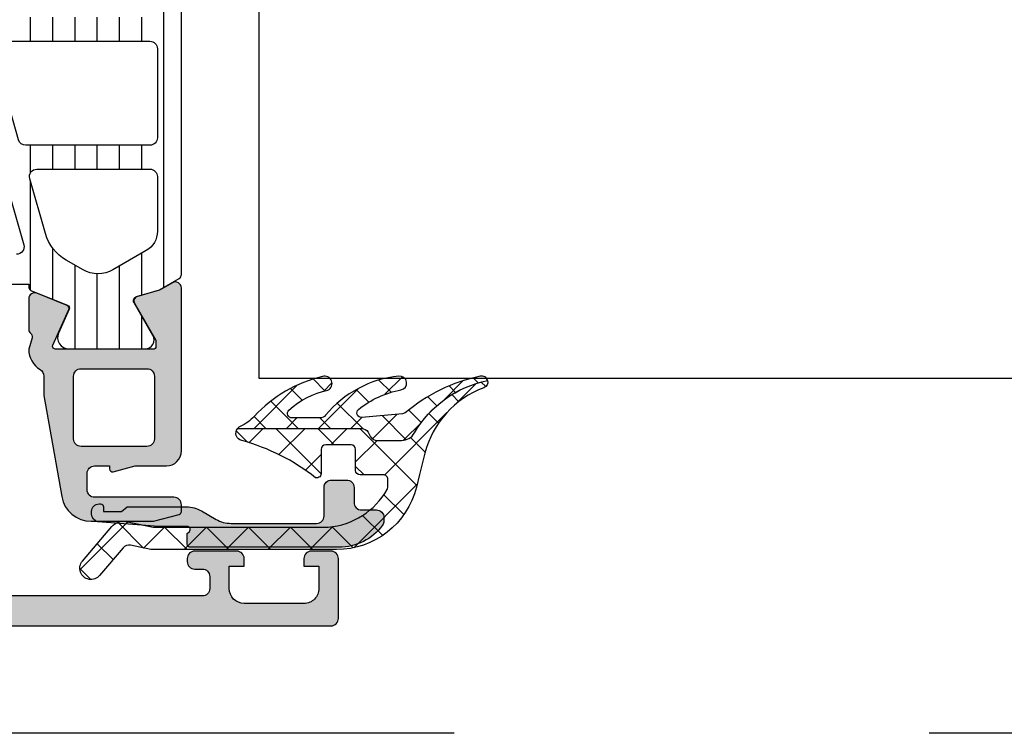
# Model space of a CAD drawing. Header units: millimetres. Extents: x 247761 to 294611, y 172579 to 236863.
# Tile 221 of 256: x 268170 to 268236, y 174620 to 174668. Entities that reach past the tile are written whole.
import ezdxf

# ---------------------------------------------------------------- set-up
doc = ezdxf.new("R2010")
doc.units = ezdxf.units.MM
doc.linetypes.add('ČÁRKOVANÁ', pattern=[19.049999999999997, 12.7, -6.35])
doc.layers.add('FASÁDA DETAILNÍ', color=4, linetype='Continuous')
doc.layers.add('NOVA', color=240, linetype='Continuous')

# ---------------------------------------------------------------- blocks, each defined once
blk = doc.blocks.new('A$C69D17D4D')
at = {"layer": 'FASÁDA DETAILNÍ'}
h = blk.add_hatch(dxfattribs=at)
h.set_pattern_fill('ANSI31', color=256, scale=0.468, angle=45, style=0)
h.set_pattern_definition([(90, (-6463.500120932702, 1263.181939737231), (-1.4859, 3.33066907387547e-16), [])])
edge = h.paths.add_edge_path(flags=16)
edge.add_line((-6465.848220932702, 1281.270417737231), (-6468.070930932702, 1279.987055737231))
edge.add_ellipse((-6469.070803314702, 1281.718780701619), major_axis=(-1.999654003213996, 0), ratio=1, start_angle=60.000045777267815, end_angle=120.00150144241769, ccw=False)
edge.add_line((-6470.070628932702, 1279.987028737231), (-6471.200146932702, 1280.639156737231))
edge.add_ellipse((-6469.700143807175, 1283.237236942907), major_axis=(-3.000005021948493, 0), ratio=1, start_angle=16.00005471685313, end_angle=59.99998644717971, ccw=False)
edge.add_line((-6472.583932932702, 1282.410320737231), (-6473.636580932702, 1286.081342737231))
edge.add_ellipse((-6473.15594990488, 1286.219161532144), major_axis=(-0.5000002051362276, 0), ratio=1, start_angle=-90.00079895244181, end_angle=16.000007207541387, ccw=False)
edge.add_line((-6473.155942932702, 1286.719161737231), (-6465.598189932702, 1286.719051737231))
edge.add_ellipse((-6465.598199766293, 1286.219051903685), major_axis=(-0.4999998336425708, 0), ratio=1, start_angle=179.9991787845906, end_angle=269.9988731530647, ccw=False)
edge.add_line((-6465.098199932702, 1286.219044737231), (-6465.098255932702, 1282.569395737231))
edge.add_ellipse((-6466.598255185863, 1282.569435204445), major_axis=(-1.49999925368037, 0), ratio=1, start_angle=120.00152725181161, end_angle=179.9984924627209, ccw=False)
edge = h.paths.add_edge_path(flags=16)
edge.add_line((-6465.598171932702, 1288.319053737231), (-6473.901501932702, 1288.319180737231))
edge.add_ellipse((-6473.901493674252, 1288.819181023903), major_axis=(-0.500000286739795, 0), ratio=1, start_angle=15.999943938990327, end_angle=89.99905365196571, ccw=False)
edge.add_line((-6474.382124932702, 1288.681362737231), (-6476.089051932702, 1294.634124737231))
edge.add_ellipse((-6475.608421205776, 1294.7719437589), major_axis=(-0.4999999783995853, 0), ratio=1, start_angle=-90.00094802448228, end_angle=16.000041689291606, ccw=False)
edge.add_line((-6475.608412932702, 1295.271943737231), (-6465.598058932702, 1295.271773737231))
edge.add_ellipse((-6465.598071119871, 1294.77177355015), major_axis=(-0.5000001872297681, 0), ratio=1, start_angle=179.9991047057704, end_angle=269.9986034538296, ccw=False)
edge.add_line((-6465.098070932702, 1294.771765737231), (-6465.098160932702, 1288.819045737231))
edge.add_ellipse((-6465.598161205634, 1288.819054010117), major_axis=(-0.5000002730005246, 0), ratio=1, start_angle=89.99877076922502, end_angle=179.9990519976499, ccw=False)
edge = h.paths.add_edge_path(flags=16)
edge.add_line((-6476.147207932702, 1302.636077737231), (-6472.970817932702, 1304.469966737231))
edge.add_ellipse((-6471.470818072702, 1301.87188698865), major_axis=(-3.000002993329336, 0), ratio=1, start_angle=239.9985082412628, end_angle=299.99996390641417, ccw=False)
edge.add_line((-6469.970748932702, 1304.469926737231), (-6465.847865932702, 1302.089431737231))
edge.add_ellipse((-6466.597901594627, 1300.790413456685), major_axis=(-1.500000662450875, 0), ratio=1, start_angle=179.9984828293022, end_angle=239.9984416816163, ccw=False)
edge.add_line((-6465.097900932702, 1300.790373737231), (-6465.097991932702, 1297.371759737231))
edge.add_ellipse((-6465.597991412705, 1297.371773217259), major_axis=(-0.499999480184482, 0), ratio=1, start_angle=89.9985653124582, end_angle=179.9984553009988, ccw=False)
edge.add_line((-6465.598003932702, 1296.871773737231), (-6475.897318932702, 1296.871954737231))
edge.add_ellipse((-6475.897300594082, 1297.871955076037), major_axis=(-1.00000033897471, 0), ratio=1, start_angle=-0.0015275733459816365, end_angle=89.99894927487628, ccw=False)
edge.add_line((-6476.897300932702, 1297.871981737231), (-6476.897207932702, 1301.337079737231))
edge.add_ellipse((-6475.397207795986, 1301.337039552), major_axis=(-1.500000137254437, 0), ratio=1, start_angle=300.0000030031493, end_angle=359.99846503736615, ccw=False)
edge = h.paths.add_edge_path()
edge.add_line((-6478.497075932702, 1304.483883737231), (-6478.497297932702, 1297.930820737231))
edge.add_arc((-6473.497300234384, 1297.930653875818), 4.999997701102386, 179.9980879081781, 196.0000237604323)
edge.add_line((-6478.303605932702, 1296.552465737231), (-6474.034994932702, 1281.666047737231))
edge.add_arc((-6474.515625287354, 1281.528229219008), 0.499999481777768, -90.00007395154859, 15.999997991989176, ccw=False)
edge.add_line((-6474.515625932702, 1281.028229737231), (-6478.398999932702, 1281.028229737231))
edge.add_arc((-6478.399019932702, 1280.028229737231), 1.0000000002, 89.99885408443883, 269.9988540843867)
edge.add_line((-6478.399039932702, 1279.028229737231), (-6473.700703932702, 1279.028041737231))
edge.add_line((-6473.700703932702, 1279.028041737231), (-6473.700703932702, 1278.871989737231))
edge.add_arc((-6473.400703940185, 1278.871989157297), 0.29999999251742, 179.9998892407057, 248.0261541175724)
edge.add_line((-6473.512958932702, 1278.593782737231), (-6471.101056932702, 1277.620595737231))
edge.add_arc((-6471.175893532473, 1277.435124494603), 0.2000002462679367, -24.14098223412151, 68.02620228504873, ccw=False)
edge.add_line((-6470.993384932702, 1277.353327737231), (-6471.709884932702, 1275.754642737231))
edge.add_arc((-6471.02547917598, 1275.447904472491), 0.7499997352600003, 155.8589415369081, 270.0000185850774)
edge.add_line((-6471.025478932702, 1274.697904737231), (-6465.917929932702, 1274.697904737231))
edge.add_arc((-6465.917930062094, 1275.297904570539), 0.5999998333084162, 270.0000123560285, 390.1429248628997)
edge.add_line((-6465.399064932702, 1275.599199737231), (-6466.660280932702, 1277.771156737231))
edge.add_arc((-6466.400848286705, 1277.921805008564), 0.300000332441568, 106.0000690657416, 210.1430306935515, ccw=False)
edge.add_line((-6466.483539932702, 1278.210183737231), (-6464.969067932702, 1278.644450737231))
edge.add_line((-6464.969067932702, 1278.644450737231), (-6463.648295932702, 1279.406998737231))
edge.add_arc((-6463.798296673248, 1279.666805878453), 0.2999999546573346, 300.000168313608, 362.4633047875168)
edge.add_line((-6463.498573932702, 1279.679699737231), (-6463.498573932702, 1303.669353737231))
edge.add_arc((-6463.797909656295, 1303.689308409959), 0.3000001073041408, 356.1861237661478, 419.9998522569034)
edge.add_line((-6463.647908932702, 1303.949115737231), (-6464.968714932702, 1304.711683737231))
edge.add_line((-6464.968714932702, 1304.711683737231), (-6466.483185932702, 1305.145950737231))
edge.add_arc((-6466.400494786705, 1305.434329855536), 0.3000005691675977, 149.857081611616, 254.0000432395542, ccw=False)
edge.add_line((-6466.659927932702, 1305.584977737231), (-6465.398711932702, 1307.756933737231))
edge.add_arc((-6465.917577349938, 1308.058229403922), 0.6000003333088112, 329.8570476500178, 449.9999601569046)
edge.add_line((-6465.917576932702, 1308.658229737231), (-6475.821176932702, 1308.658229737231))
edge.add_arc((-6475.82117767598, 1307.908229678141), 0.750000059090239, 89.99994321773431, 204.1410202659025)
edge.add_line((-6476.505583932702, 1307.601491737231), (-6475.789083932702, 1306.002806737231))
edge.add_arc((-6475.971592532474, 1305.921009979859), 0.2000002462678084, -68.02620228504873, 24.140982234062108, ccw=False)
edge.add_line((-6475.896755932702, 1305.735538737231), (-6478.309330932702, 1304.762079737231))
edge.add_arc((-6478.197076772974, 1304.483873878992), 0.2999991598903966, 111.9737385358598, 179.9981172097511)
h = blk.add_hatch(color=256, dxfattribs=at)
edge = h.paths.add_edge_path(flags=16)
edge.add_line((-6470.699976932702, 1268.678154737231), (-6470.699976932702, 1272.877904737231))
edge.add_ellipse((-6470.19997730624, 1272.877905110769), major_axis=(-0.49999962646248, 0), ratio=1, start_angle=-90.00004280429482, end_angle=4.28042947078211e-05, ccw=False)
edge.add_line((-6470.199976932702, 1273.377904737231), (-6465.799952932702, 1273.377904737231))
edge.add_ellipse((-6465.799952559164, 1272.877905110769), major_axis=(-0.49999962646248, 0), ratio=1, start_angle=179.9999571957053, end_angle=270.0000428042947, ccw=False)
edge.add_line((-6465.299952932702, 1272.877904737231), (-6465.299952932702, 1268.678155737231))
edge.add_ellipse((-6465.799953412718, 1268.678156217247), major_axis=(-0.5000004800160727, 0), ratio=1, start_angle=90.00005500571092, end_angle=179.9999449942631, ccw=False)
edge.add_line((-6465.799952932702, 1268.178155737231), (-6470.199976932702, 1268.178154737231))
edge.add_ellipse((-6470.19997730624, 1268.678154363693), major_axis=(-0.49999962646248, 0), ratio=1, start_angle=-4.280429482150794e-05, end_angle=90.00004280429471, ccw=False)
edge = h.paths.add_edge_path()
edge.add_line((-6472.698357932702, 1271.591558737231), (-6471.498597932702, 1264.828558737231))
edge.add_arc((-6469.52934630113, 1265.177903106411), 1.999998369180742, 190.0595901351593, 270.0000392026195)
edge.add_line((-6469.529344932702, 1263.177904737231), (-6465.364371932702, 1263.177904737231))
edge.add_line((-6465.364371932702, 1263.177904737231), (-6463.646582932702, 1263.638185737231))
edge.add_arc((-6463.698346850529, 1263.831370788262), 0.1999999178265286, 285.0000385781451, 359.9999853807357)
edge.add_line((-6463.498346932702, 1263.831370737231), (-6463.498346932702, 1264.277904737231))
edge.add_arc((-6463.998346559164, 1264.277905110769), 0.49999962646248, 359.9999571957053, 450.0000428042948)
edge.add_line((-6463.998346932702, 1264.777904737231), (-6469.298346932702, 1264.777904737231))
edge.add_arc((-6469.29834730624, 1265.277904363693), 0.49999962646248, 179.9999571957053, 270.0000428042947, ccw=False)
edge.add_line((-6469.798346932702, 1265.277904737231), (-6469.798346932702, 1266.378154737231))
edge.add_arc((-6469.298346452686, 1266.378154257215), 0.5000004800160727, 90.00005500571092, 179.9999449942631, ccw=False)
edge.add_line((-6469.298346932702, 1266.878154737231), (-6468.298346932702, 1266.878154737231))
edge.add_line((-6468.298346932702, 1266.878154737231), (-6468.298346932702, 1266.678154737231))
edge.add_arc((-6468.098346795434, 1266.678155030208), 0.200000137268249, 180.000083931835, 285.0000053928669)
edge.add_line((-6468.046582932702, 1266.484969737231), (-6466.579194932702, 1266.878155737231))
edge.add_line((-6466.579194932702, 1266.878155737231), (-6464.498346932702, 1266.878155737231))
edge.add_arc((-6464.498347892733, 1267.878156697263), 1.0000009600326, 270.0000550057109, 359.999944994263)
edge.add_line((-6463.498346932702, 1267.878155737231), (-6463.498346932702, 1278.777657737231))
edge.add_arc((-6463.898347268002, 1278.77765799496), 0.4000003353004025, 359.9999630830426, 479.9999168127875)
edge.add_line((-6464.098346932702, 1279.124068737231), (-6464.961194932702, 1278.625902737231))
edge.add_line((-6464.961194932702, 1278.625902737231), (-6466.453355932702, 1278.198032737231))
edge.add_arc((-6466.370664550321, 1277.909653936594), 0.3000003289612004, 106.0000168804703, 210.179241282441)
edge.add_line((-6466.630001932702, 1277.758841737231), (-6465.198266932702, 1275.293230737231))
edge.add_line((-6465.198266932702, 1275.293230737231), (-6465.198266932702, 1274.872811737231))
edge.add_arc((-6465.38983521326, 1274.869319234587), 0.1916001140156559, -92.5222219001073, 1.0444500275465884, ccw=False)
edge.add_line((-6465.398266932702, 1274.677904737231), (-6471.887705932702, 1274.677904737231))
edge.add_arc((-6471.90594368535, 1274.877071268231), 0.199999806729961, 155.8590518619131, 275.2320045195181, ccw=False)
edge.add_line((-6472.088451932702, 1274.958867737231), (-6471.020130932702, 1277.342552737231))
edge.add_arc((-6471.202639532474, 1277.424349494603), 0.2000002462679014, 335.8590177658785, 428.0262022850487)
edge.add_line((-6471.127802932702, 1277.609820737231), (-6473.151030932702, 1278.426180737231))
edge.add_arc((-6473.300704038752, 1278.055238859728), 0.3999998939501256, 68.02618212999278, 180.000017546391)
edge.add_line((-6473.700703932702, 1278.055238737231), (-6473.700704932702, 1275.991091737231))
edge.add_arc((-6473.400705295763, 1275.991090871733), 0.2999996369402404, 179.9998347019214, 232.0950865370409)
edge.add_arc((-6473.76931584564, 1275.517671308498), 0.3000002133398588, -15.999862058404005, 52.09534749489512, ccw=False)
edge.add_line((-6473.480936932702, 1275.434980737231), (-6473.698258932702, 1274.677091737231))
edge.add_arc((-6472.098259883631, 1274.677091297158), 1.599999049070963, 179.9999842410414, 238.4076055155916)
edge.add_arc((-6473.198391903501, 1272.888319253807), 0.4999999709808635, 0.001545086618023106, 58.407664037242, ccw=False)
edge.add_line((-6472.698391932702, 1272.888332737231), (-6472.698357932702, 1271.591558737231))
h = blk.add_hatch(color=256, dxfattribs=at)
edge = h.paths.add_edge_path()
edge.add_arc((-6453.500188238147, 1256.682007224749), 0.500067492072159, 270.0077324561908, 359.9922675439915)
edge.add_line((-6453.000120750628, 1256.681939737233), (-6453.000120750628, 1260.681939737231))
edge.add_arc((-6453.500188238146, 1260.681872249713), 0.5000674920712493, 0.007732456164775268, 89.9922675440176)
edge.add_line((-6453.500120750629, 1261.181939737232), (-6454.800169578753, 1261.181939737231))
edge.add_arc((-6454.800132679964, 1260.681902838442), 0.5000369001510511, 90.00422797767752, 179.9957720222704)
edge.add_line((-6455.300169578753, 1260.681939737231), (-6455.300169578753, 1260.181939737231))
edge.add_line((-6455.300169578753, 1260.181939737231), (-6454.300169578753, 1260.181939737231))
edge.add_line((-6454.300169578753, 1260.181939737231), (-6454.300169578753, 1258.681939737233))
edge.add_arc((-6455.300132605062, 1258.681902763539), 0.9999630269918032, -90.00211851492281, 0.002118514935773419, ccw=False)
edge.add_line((-6455.300169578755, 1257.681939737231), (-6459.300169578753, 1257.681939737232))
edge.add_arc((-6459.300092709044, 1258.682016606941), 1.000076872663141, 180.0044039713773, 269.99559602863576, ccw=False)
edge.add_line((-6460.300169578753, 1258.681939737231), (-6460.300169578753, 1260.181939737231))
edge.add_line((-6460.300169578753, 1260.181939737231), (-6459.300169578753, 1260.181939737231))
edge.add_line((-6459.300169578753, 1260.181939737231), (-6459.300169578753, 1260.681939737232))
edge.add_arc((-6459.800112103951, 1260.681997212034), 0.499942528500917, 359.9934131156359, 450.0065868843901)
edge.add_line((-6459.800169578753, 1261.181939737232), (-6462.600157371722, 1261.181939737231))
edge.add_arc((-6462.600157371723, 1260.68193973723), 0.5000000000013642, 89.99999999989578, 179.9999999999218)
edge.add_line((-6463.100157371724, 1260.681939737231), (-6463.100157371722, 1260.481939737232))
edge.add_arc((-6462.600157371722, 1260.481939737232), 0.5, 180, 270)
edge.add_line((-6462.600157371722, 1259.981939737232), (-6462.100157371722, 1259.981939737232))
edge.add_arc((-6462.100192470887, 1259.481904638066), 0.5000351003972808, 0.0040217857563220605, 89.99597821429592, ccw=False)
edge.add_line((-6461.600157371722, 1259.481939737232), (-6461.600157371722, 1258.681936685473))
edge.add_arc((-6462.100173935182, 1258.681953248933), 0.5000165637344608, 270.0018979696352, 359.99810203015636, ccw=False)
edge.add_line((-6462.100157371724, 1258.181936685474), (-6493.400151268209, 1258.181936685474))
edge.add_line((-6493.400151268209, 1258.181936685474), (-6499.438608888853, 1258.61433331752))
edge.add_arc((-6499.400152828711, 1259.613553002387), 0.9999594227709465, 180.0000000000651, 267.79599713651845, ccw=False)
edge.add_line((-6500.400112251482, 1259.613553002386), (-6500.400112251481, 1266.282005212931))
edge.add_arc((-6499.900112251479, 1266.282005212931), 0.500000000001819, 90.00000000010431, 179.9999999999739, ccw=False)
edge.add_line((-6499.90011225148, 1266.782005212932), (-6499.000112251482, 1266.782005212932))
edge.add_arc((-6499.000112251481, 1267.282005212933), 0.5000000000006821, 269.9999999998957, 359.9999999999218)
edge.add_line((-6498.50011225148, 1267.282005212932), (-6498.50011225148, 1268.682006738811))
edge.add_arc((-6498.421275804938, 1268.949527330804), 0.2788950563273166, 178.8354106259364, 253.58012358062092, ccw=False)
edge.add_line((-6498.700113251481, 1268.955195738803), (-6498.700113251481, 1269.408789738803))
edge.add_arc((-6498.421245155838, 1269.41445039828), 0.2789255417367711, 106.42459455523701, 181.1628700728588, ccw=False)
edge.add_line((-6498.50011225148, 1269.681993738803), (-6498.50011225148, 1271.562004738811))
edge.add_arc((-6498.80011225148, 1271.562004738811), 0.2999999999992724, 0, 90.0000000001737)
edge.add_line((-6498.800112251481, 1271.862004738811), (-6499.780086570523, 1271.862004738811))
edge.add_arc((-6499.780086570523, 1271.562004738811), 0.3000000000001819, 90, 179.9999999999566)
edge.add_line((-6500.080086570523, 1271.562004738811), (-6500.080086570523, 1268.802006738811))
edge.add_arc((-6500.200086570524, 1268.802006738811), 0.1200000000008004, 270, 359.99999999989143, ccw=False)
edge.add_line((-6500.200086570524, 1268.682006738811), (-6504.50011225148, 1268.682006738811))
edge.add_arc((-6504.50011225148, 1269.182006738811), 0.5, 180, 270, ccw=False)
edge.add_line((-6505.00011225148, 1269.182006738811), (-6505.00011225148, 1269.88200673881))
edge.add_line((-6505.00011225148, 1269.88200673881), (-6503.618616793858, 1272.274827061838))
edge.add_arc((-6503.738232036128, 1272.343886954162), 0.1381197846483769, 330.000000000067, 450)
edge.add_line((-6503.738232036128, 1272.482006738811), (-6507.500112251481, 1272.48200673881))
edge.add_arc((-6507.50011225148, 1274.482006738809), 1.999999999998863, 179.9999999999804, 269.99999999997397, ccw=False)
edge.add_line((-6509.50011225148, 1274.48200673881), (-6509.500112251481, 1275.050002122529))
edge.add_arc((-6510.000112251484, 1275.050002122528), 0.5000000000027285, 7.816531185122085e-11, 34.47907176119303)
edge.add_arc((-6513.709610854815, 1272.502528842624), 4.999999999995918, 34.47907176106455, 84.65077199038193)
edge.add_arc((-6513.261992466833, 1277.343880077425), 0.1381197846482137, 82.29756250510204, 209.9999999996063)
edge.add_line((-6513.381607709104, 1277.274820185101), (-6512.00011225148, 1274.881999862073))
edge.add_line((-6512.00011225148, 1274.881999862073), (-6512.00011225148, 1274.181999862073))
edge.add_arc((-6512.50011225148, 1274.181999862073), 0.5, -90, 0, ccw=False)
edge.add_line((-6512.50011225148, 1273.681999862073), (-6516.800137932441, 1273.681999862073))
edge.add_arc((-6516.800137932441, 1273.80199986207), 0.1199999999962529, 180, 270, ccw=False)
edge.add_line((-6516.920137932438, 1273.80199986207), (-6516.920137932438, 1276.56199786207))
edge.add_arc((-6517.220137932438, 1276.561997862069), 0.3000000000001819, 4.342517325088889e-11, 90)
edge.add_line((-6517.220137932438, 1276.86199786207), (-6518.20011225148, 1276.86199786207))
edge.add_arc((-6518.200112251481, 1276.561997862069), 0.3000000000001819, 89.9999999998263, 179.9999999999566)
edge.add_line((-6518.50011225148, 1276.56199786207), (-6518.50011225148, 1274.681986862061))
edge.add_arc((-6518.578979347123, 1274.414443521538), 0.2789255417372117, -1.1628700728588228, 73.57540544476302, ccw=False)
edge.add_line((-6518.30011125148, 1274.408782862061), (-6518.30011125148, 1273.955188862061))
edge.add_arc((-6518.578948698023, 1273.949520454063), 0.2788950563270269, -73.58012358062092, 1.1645893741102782, ccw=False)
edge.add_line((-6518.50011225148, 1273.681999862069), (-6518.50011225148, 1270.681941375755))
edge.add_line((-6518.50011225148, 1270.681941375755), (-6517.800039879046, 1269.981838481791))
edge.add_line((-6517.800039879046, 1269.981838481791), (-6517.200033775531, 1269.98183848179))
edge.add_line((-6517.200033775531, 1269.98183848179), (-6517.200033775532, 1271.581844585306))
edge.add_arc((-6516.700024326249, 1271.581835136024), 0.5000094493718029, 90.00108278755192, 179.998917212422, ccw=False)
edge.add_line((-6516.700033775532, 1272.081844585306), (-6516.304605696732, 1272.081844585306))
edge.add_arc((-6516.304605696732, 1271.581844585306), 0.4999999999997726, 74.9999999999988, 90, ccw=False)
edge.add_line((-6516.175196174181, 1272.064807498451), (-6514.741309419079, 1271.680598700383))
edge.add_arc((-6515.000128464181, 1270.714672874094), 1.000000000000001, -2.609112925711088e-11, 75.00000000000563, ccw=False)
edge.add_line((-6514.000128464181, 1270.714672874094), (-6514.000128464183, 1264.981850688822))
edge.add_line((-6514.000128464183, 1264.981850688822), (-6517.200033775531, 1264.981850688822))
edge.add_line((-6517.200033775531, 1264.981850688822), (-6517.200033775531, 1265.781838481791))
edge.add_line((-6517.200033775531, 1265.781838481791), (-6517.800039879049, 1265.781838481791))
edge.add_line((-6517.800039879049, 1265.781838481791), (-6518.5000215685, 1264.569405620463))
edge.add_line((-6518.5000215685, 1264.569405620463), (-6518.5000215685, 1263.481850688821))
edge.add_line((-6518.5000215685, 1263.481850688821), (-6503.50011225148, 1263.481850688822))
edge.add_arc((-6503.50011225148, 1262.981850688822), 0.5000000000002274, 0, 90, ccw=False)
edge.add_line((-6503.00011225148, 1262.981850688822), (-6503.000112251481, 1257.181939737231))
edge.add_arc((-6502.000112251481, 1257.181939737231), 1, 179.999999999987, 270)
edge.add_line((-6502.000112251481, 1256.181939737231), (-6453.500120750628, 1256.181939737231))
edge = h.paths.add_edge_path(flags=16)
edge.add_line((-6512.400128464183, 1265.781838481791), (-6512.400128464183, 1270.18183848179))
edge.add_arc((-6511.900128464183, 1270.18183848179), 0.5, 90, 180, ccw=False)
edge.add_line((-6511.900128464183, 1270.68183848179), (-6507.500128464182, 1270.681838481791))
edge.add_arc((-6507.500128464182, 1270.181838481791), 0.5, 0, 90, ccw=False)
edge.add_line((-6507.000128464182, 1270.181838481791), (-6507.000128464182, 1265.781838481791))
edge.add_arc((-6507.500128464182, 1265.781838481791), 0.5, -90, 0, ccw=False)
edge.add_line((-6507.500128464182, 1265.281838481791), (-6511.900128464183, 1265.281838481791))
edge.add_arc((-6511.900128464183, 1265.781838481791), 0.5, 180, 270, ccw=False)
h = blk.add_hatch(dxfattribs=at)
h.set_pattern_fill('ANSI37', color=256, scale=0.625, angle=90, style=0)
h.set_pattern_definition([(135, (-6463.000120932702, 1263.181939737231), (-1.403165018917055, -1.403165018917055), []), (225, (-6463.000120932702, 1263.181939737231), (1.403165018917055, -1.403165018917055), [])])
edge = h.paths.add_edge_path()
edge.add_ellipse((-6454.113205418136, 1267.802501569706), major_axis=(-5.039467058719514, 0), ratio=1, start_angle=94.96446126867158, end_angle=150.2082155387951)
edge.add_ellipse((-6450.000120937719, 1265.447701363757), major_axis=(-0.3000000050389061, 0), ratio=1, start_angle=150.2078270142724, end_angle=179.9993073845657)
edge.add_line((-6449.700120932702, 1265.447697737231), (-6449.700117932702, 1265.981981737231))
edge.add_ellipse((-6450.000117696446, 1265.981982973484), major_axis=(-0.2999997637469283, 0), ratio=1, start_angle=179.9997638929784, end_angle=270.0000451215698)
edge.add_line((-6450.000117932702, 1266.281982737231), (-6451.550114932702, 1266.281982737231))
edge.add_ellipse((-6451.550107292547, 1266.581993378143), major_axis=(-0.3000106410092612, 0), ratio=1, start_angle=0.004323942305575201, end_angle=89.99854088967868, ccw=False)
edge.add_line((-6451.850117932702, 1266.581970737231), (-6451.850128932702, 1267.981952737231))
edge.add_ellipse((-6452.150118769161, 1267.981949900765), major_axis=(-0.2999898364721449, 0), ratio=1, start_angle=180.000541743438, end_angle=269.9996492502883)
edge.add_line((-6452.150116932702, 1268.281939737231), (-6453.850128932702, 1268.281939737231))
edge.add_ellipse((-6453.850121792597, 1267.981929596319), major_axis=(-0.300010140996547, 0), ratio=1, start_angle=270.0013636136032, end_angle=359.9955805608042)
edge.add_line((-6454.150131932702, 1267.981952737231), (-6454.150120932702, 1266.418121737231))
edge.add_ellipse((-6454.451279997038, 1266.385264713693), major_axis=(-0.3029461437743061, 0), ratio=1, start_angle=76.5164226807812, end_angle=186.2264509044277, ccw=False)
edge.add_ellipse((-6463.156203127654, 1255.069300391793), major_axis=(-14.00076634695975, 0), ratio=1, start_angle=231.9243799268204, end_angle=254.6982677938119)
edge.add_ellipse((-6459.349489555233, 1269.061538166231), major_axis=(-0.500472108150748, 0), ratio=1, start_angle=-39.80663437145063, end_angle=77.08239147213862, ccw=False)
edge.add_line((-6459.733956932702, 1269.381939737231), (-6451.450677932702, 1269.381939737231))
edge.add_ellipse((-6451.450678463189, 1268.881940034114), major_axis=(-0.4999997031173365, 0), ratio=1, start_angle=209.9999803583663, end_angle=269.99993921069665, ccw=False)
edge.add_line((-6451.017665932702, 1269.131939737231), (-6450.844459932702, 1268.831939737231))
edge.add_ellipse((-6450.411447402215, 1269.081939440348), major_axis=(-0.4999997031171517, 0), ratio=1, start_angle=29.99998035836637, end_angle=89.99993921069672)
edge.add_line((-6450.411447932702, 1268.581939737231), (-6448.782099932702, 1268.581939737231))
edge.add_ellipse((-6448.782099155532, 1269.581939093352), major_axis=(-0.9999993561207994, 0), ratio=1, start_angle=89.99995547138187, end_angle=149.9496611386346)
edge.add_ellipse((-6441.597718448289, 1265.425612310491), major_axis=(-7.30002344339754, 0), ratio=1, start_angle=281.28555368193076, end_angle=329.9496454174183, ccw=False)
edge.add_ellipse((-6443.412950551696, 1272.481949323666), major_axis=(-0.3999905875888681, 0), ratio=1, start_angle=110.50182944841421, end_angle=194.8529752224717, ccw=False)
edge.add_ellipse((-6441.03888360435, 1266.132851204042), major_axis=(-6.378448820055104, 0), ratio=1, start_angle=290.5018745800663, end_angle=345.5474022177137)
edge.add_line((-6447.215482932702, 1267.724777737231), (-6447.579069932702, 1266.314070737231))
edge.add_line((-6447.579069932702, 1266.314070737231), (-6447.789182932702, 1265.451369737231))
edge.add_ellipse((-6453.125805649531, 1266.781934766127), major_axis=(-5.49999502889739, 0), ratio=1, start_angle=89.9999657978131, end_angle=166.0000450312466, ccw=False)
edge.add_line((-6453.125808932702, 1261.281939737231), (-6465.543836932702, 1261.281939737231))
edge.add_line((-6465.543836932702, 1261.281939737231), (-6466.906893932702, 1261.569558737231))
edge.add_ellipse((-6467.010126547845, 1261.080332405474), major_axis=(-0.4999993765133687, 0), ratio=1, start_angle=258.0846992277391, end_angle=319.7162484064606)
edge.add_line((-6467.391551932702, 1261.403618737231), (-6468.965162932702, 1259.547010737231))
edge.add_ellipse((-6469.537301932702, 1260.031940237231), major_axis=(-0.7499997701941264, 0), ratio=1, start_angle=-40.28370615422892, end_angle=139.716293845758, ccw=False)
edge.add_line((-6470.109440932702, 1260.516869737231), (-6468.150154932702, 1262.828513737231))
edge.add_ellipse((-6467.387303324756, 1262.181941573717), major_axis=(-0.999999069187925, 0), ratio=1, start_angle=258.084752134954, end_angle=319.7163013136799, ccw=False)
edge.add_line((-6467.180838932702, 1263.160394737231), (-6465.387301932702, 1262.781939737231))
edge.add_line((-6465.387301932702, 1262.781939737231), (-6453.677100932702, 1262.781939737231))
h = blk.add_hatch(dxfattribs=at)
h.set_pattern_fill('ANSI37', color=256, scale=0.48, angle=90, style=0)
h.set_pattern_definition([(135, (-6463.000120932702, 1263.181939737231), (-1.077630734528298, -1.077630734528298), []), (225, (-6463.000120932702, 1263.181939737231), (1.077630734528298, -1.077630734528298), [])])
edge = h.paths.add_edge_path()
edge.add_arc((-6454.23900750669, 1270.582939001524), 0.499999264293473, 270.0000657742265, 320.5926628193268, ccw=False)
edge.add_line((-6454.239006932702, 1270.082939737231), (-6456.101103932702, 1270.082939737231))
edge.add_arc((-6456.10110358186, 1270.382939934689), 0.3000001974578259, 132.6421569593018, 269.99993299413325, ccw=False)
edge.add_arc((-6452.533688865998, 1266.509144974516), 5.566188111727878, 102.19103264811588, 132.6422611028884, ccw=False)
edge.add_arc((-6453.916982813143, 1272.393221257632), 0.4897187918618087, 295.1172428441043, 467.0139722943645)
edge.add_arc((-6451.971091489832, 1264.053463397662), 9.05242085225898, 103.3434387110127, 137.2066788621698)
edge.add_arc((-6460.815268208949, 1272.241343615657), 2.999999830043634, 294.7549030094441, 317.2067131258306, ccw=False)
edge.add_arc((-6459.349486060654, 1269.062537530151), 0.5004751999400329, 114.7551757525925, 140.1935658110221)
edge.add_line((-6459.733956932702, 1269.382939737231), (-6451.450677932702, 1269.382939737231))
edge.add_arc((-6451.450678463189, 1268.882940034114), 0.4999997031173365, 29.999980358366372, 89.99993921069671, ccw=False)
edge.add_line((-6451.017665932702, 1269.132939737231), (-6450.844459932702, 1268.832939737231))
edge.add_arc((-6450.411447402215, 1269.082939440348), 0.4999997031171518, 209.9999803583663, 269.9999392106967)
edge.add_line((-6450.411447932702, 1268.582939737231), (-6448.782099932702, 1268.582939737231))
edge.add_arc((-6448.782099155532, 1269.582939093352), 0.9999993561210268, 269.9999554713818, 329.9496611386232)
edge.add_arc((-6441.597718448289, 1265.426612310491), 7.30002344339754, 101.28555368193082, 149.9496454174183, ccw=False)
edge.add_arc((-6443.412951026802, 1272.482949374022), 0.3999910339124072, 14.85295080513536, 105.0012766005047)
edge.add_arc((-6441.286230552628, 1261.963445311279), 11.1315718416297, 101.5576577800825, 130.5869612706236)
edge.add_line((-6448.528446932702, 1270.416976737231), (-6448.720663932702, 1270.359275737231))
edge.add_line((-6448.720663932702, 1270.359275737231), (-6451.437870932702, 1270.121437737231))
edge.add_arc((-6451.464029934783, 1270.420295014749), 0.2999999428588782, 129.0309511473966, 275.00235508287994, ccw=False)
edge.add_arc((-6447.669857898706, 1265.740068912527), 6.324969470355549, 100.47997079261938, 129.0310333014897, ccw=False)
edge.add_arc((-6448.898735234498, 1272.41790473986), 0.4650353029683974, 279.7079737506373, 457.5281371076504)
edge.add_arc((-6448.249236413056, 1265.661572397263), 7.252239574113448, 95.62167161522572, 140.5924891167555)
h = blk.add_hatch(color=256, dxfattribs=at)
edge = h.paths.add_edge_path()
edge.add_line((-6467.500120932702, 1263.835939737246), (-6467.126915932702, 1264.135939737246))
edge.add_line((-6467.126915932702, 1264.135939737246), (-6463.153710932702, 1264.135939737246))
edge.add_ellipse((-6463.153712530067, 1262.135932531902), major_axis=(-2.000007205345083, 0), ratio=1, start_angle=240.000066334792, end_angle=269.99995423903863, ccw=False)
edge.add_line((-6462.153710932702, 1263.867990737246), (-6461.176658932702, 1263.303888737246))
edge.add_ellipse((-6460.176657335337, 1265.035946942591), major_axis=(-2.000007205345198, 0), ratio=1, start_angle=60.00006633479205, end_angle=89.99995423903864)
edge.add_line((-6460.176658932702, 1263.035939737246), (-6454.456824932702, 1263.035939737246))
edge.add_ellipse((-6454.456824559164, 1263.535939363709), major_axis=(-0.49999962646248, 0), ratio=1, start_angle=89.99995719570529, end_angle=180.0000428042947)
edge.add_line((-6453.956824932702, 1263.535939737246), (-6453.956824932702, 1265.435939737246))
edge.add_ellipse((-6453.457082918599, 1265.436197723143), major_axis=(-0.4997420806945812, 0), ratio=1, start_angle=-90.02957826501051, end_angle=0.02957826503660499, ccw=False)
edge.add_line((-6453.456824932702, 1265.935939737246), (-6452.456824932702, 1265.935939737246))
edge.add_ellipse((-6452.456566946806, 1265.436197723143), major_axis=(-0.4997420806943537, 0), ratio=1, start_angle=179.9704217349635, end_angle=270.0295782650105, ccw=False)
edge.add_line((-6451.956824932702, 1265.435939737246), (-6451.956824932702, 1264.435939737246))
edge.add_ellipse((-6451.457085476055, 1264.435679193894), major_axis=(-0.4997395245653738, 0), ratio=1, start_angle=-0.0298716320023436, end_angle=90.02987163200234)
edge.add_line((-6451.456824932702, 1263.935939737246), (-6450.456824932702, 1263.935939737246))
edge.add_ellipse((-6450.456571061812, 1263.436191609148), major_axis=(-0.4997481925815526, 0), ratio=1, start_angle=179.9711230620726, end_angle=270.02910612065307, ccw=False)
edge.add_line((-6449.956822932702, 1263.435939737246), (-6449.956822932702, 1263.202908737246))
edge.add_ellipse((-6450.456822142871, 1263.202908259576), major_axis=(-0.4999992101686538, 0), ratio=1, start_angle=143.750687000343, end_angle=180.0000547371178, ccw=False)
edge.add_ellipse((-6452.956825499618, 1265.035946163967), major_axis=(-3.600006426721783, 0), ratio=1, start_angle=90.00004085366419, end_angle=143.7506139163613, ccw=False)
edge.add_line((-6452.956822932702, 1261.435939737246), (-6462.900120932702, 1261.435939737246))
edge.add_ellipse((-6462.900121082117, 1261.635939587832), major_axis=(-0.1999998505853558, 0), ratio=1, start_angle=-4.280420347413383e-05, end_angle=90.00004280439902, ccw=False)
edge.add_line((-6463.100120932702, 1261.635939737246), (-6463.100120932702, 1262.353160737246))
edge.add_line((-6463.100120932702, 1262.353160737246), (-6462.959159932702, 1262.494059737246))
edge.add_ellipse((-6463.100121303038, 1262.635939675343), major_axis=(-0.2000000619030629, 0), ratio=1, start_angle=134.8139243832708, end_angle=269.9998939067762)
edge.add_line((-6463.100120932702, 1262.835939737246), (-6464.999689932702, 1262.835939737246))
edge.add_line((-6464.999689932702, 1262.835939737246), (-6469.078337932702, 1263.150257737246))
edge.add_ellipse((-6469.000120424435, 1263.644102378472), major_axis=(-0.5000005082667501, 0), ratio=1, start_angle=7.347901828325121e-05, end_angle=80.99997723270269, ccw=False)
edge.add_line((-6469.500120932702, 1263.644101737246), (-6469.500120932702, 1263.835939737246))
edge.add_ellipse((-6469.00012130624, 1263.835940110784), major_axis=(-0.49999962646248, 0), ratio=1, start_angle=-90.00004280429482, end_angle=4.28042947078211e-05, ccw=False)
edge.add_line((-6469.000120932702, 1264.335939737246), (-6468.900120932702, 1264.335939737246))
edge.add_ellipse((-6468.900120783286, 1264.135939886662), major_axis=(-0.1999998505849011, 0), ratio=1, start_angle=179.9999571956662, end_angle=270.00004280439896, ccw=False)
edge.add_line((-6468.700120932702, 1264.135939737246), (-6468.700120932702, 1263.835939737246))
edge.add_line((-6468.700120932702, 1263.835939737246), (-6467.500120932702, 1263.835939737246))
at = {"layer": 'FASÁDA DETAILNÍ', "linetype": 'ČÁRKOVANÁ', "ltscale": 5}
blk.add_lwpolyline([(1650.999978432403, 1249.00002156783), (-24919.00002156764, 1249.000021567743), (-24919.00002156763, 24919.00002156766), (1650.999978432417, 24919.00002156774)], close=True, dxfattribs=at)
at = {"layer": 'FASÁDA DETAILNÍ'}
blk.add_lwpolyline([(-6377.354742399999, 1272.74602788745), (-5989.663965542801, 1272.74602788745), (-5989.663965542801, 1316.74602788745), (-6377.354742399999, 1316.74602788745), (-6458.325621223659, 1316.74602788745), (-6458.325621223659, 1272.74602788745)], close=True, dxfattribs=at)
for points in [[(-6478.303605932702, 1296.552465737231), (-6474.034994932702, 1281.666047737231), (-6474.034994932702, 1281.666047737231, -0.498582), (-6474.515625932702, 1281.028229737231)], [(-6478.399039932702, 1279.028229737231), (-6473.700703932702, 1279.028041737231), (-6473.700703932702, 1278.871989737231), (-6473.700703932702, 1278.871989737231, 0.305856), (-6473.512958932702, 1278.593782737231), (-6471.101056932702, 1277.620595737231), (-6471.101056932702, 1277.620595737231, -0.425336), (-6470.993384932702, 1277.353327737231), (-6471.709884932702, 1275.754642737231), (-6471.709884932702, 1275.754642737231, 0.543753), (-6471.025478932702, 1274.697904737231), (-6465.917929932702, 1274.697904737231), (-6465.917929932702, 1274.697904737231, 0.578182), (-6465.399064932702, 1275.599199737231), (-6466.660280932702, 1277.771156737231), (-6466.660280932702, 1277.771156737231, -0.488505), (-6466.483539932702, 1278.210183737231), (-6464.969067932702, 1278.644450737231), (-6463.648295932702, 1279.406998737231), (-6463.648295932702, 1279.406998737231, 0.279502), (-6463.498573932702, 1279.679699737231), (-6463.498573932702, 1303.669353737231)], [(-6502.000112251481, 1256.181939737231), (-6453.500120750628, 1256.181939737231, 0.4141345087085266), (-6453.000120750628, 1256.681939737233), (-6453.000120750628, 1260.681939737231, 0.4141345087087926), (-6453.500120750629, 1261.181939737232), (-6454.800169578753, 1261.181939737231, 0.4141703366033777), (-6455.300169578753, 1260.681939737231), (-6455.300169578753, 1260.181939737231), (-6454.300169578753, 1260.181939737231), (-6454.300169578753, 1258.681939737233, -0.4142352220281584), (-6455.300169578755, 1257.681939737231), (-6459.300169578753, 1257.681939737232, -0.4141685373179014), (-6460.300169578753, 1258.681939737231), (-6460.300169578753, 1260.181939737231), (-6459.300169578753, 1260.181939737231), (-6459.300169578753, 1260.681939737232, 0.4142809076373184), (-6459.800169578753, 1261.181939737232), (-6462.600157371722, 1261.181939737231, 0.4142135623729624), (-6463.100157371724, 1260.681939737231), (-6463.100157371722, 1260.481939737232, 0.414213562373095), (-6462.600157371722, 1259.981939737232), (-6462.100157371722, 1259.981939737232, -0.4141724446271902), (-6461.600157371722, 1259.481939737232), (-6461.600157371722, 1258.681936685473, -0.4141941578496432), (-6462.100157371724, 1258.181936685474), (-6493.400151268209, 1258.181936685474)]]:
    blk.add_lwpolyline(points, format="xyb", dxfattribs=at)
at = {"layer": 'FASÁDA DETAILNÍ', "extrusion": (0, 0, -1)}
for points in [[(6465.598171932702, 1288.319053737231), (6473.901501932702, 1288.319180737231), (6473.901501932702, 1288.319180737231, 0.334591), (6474.382124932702, 1288.681362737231), (6476.089051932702, 1294.634124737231), (6476.089051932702, 1294.634124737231, 0.498587), (6475.608412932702, 1295.271943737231), (6465.598058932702, 1295.271773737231), (6465.598058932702, 1295.271773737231, 0.414211), (6465.098070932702, 1294.771765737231), (6465.098160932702, 1288.819045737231), (6465.098160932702, 1288.819045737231, 0.414215), (6465.598171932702, 1288.319053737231)], [(6465.848220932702, 1281.270417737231), (6468.070930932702, 1279.987055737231), (6468.070930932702, 1279.987055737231, 0.267956), (6470.070628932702, 1279.987028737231), (6471.200146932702, 1280.639156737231), (6471.200146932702, 1280.639156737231, 0.19438), (6472.583932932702, 1282.410320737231), (6473.636580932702, 1286.081342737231), (6473.636580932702, 1286.081342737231, 0.498586), (6473.155942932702, 1286.719161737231), (6465.598189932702, 1286.719051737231), (6465.598189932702, 1286.719051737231, 0.414212), (6465.098199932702, 1286.219044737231), (6465.098255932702, 1282.569395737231), (6465.098255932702, 1282.569395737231, 0.267935), (6465.848220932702, 1281.270417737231)], [(6470.699976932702, 1268.678154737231), (6470.699976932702, 1272.877904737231), (6470.699976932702, 1272.877904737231, 0.414214), (6470.199976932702, 1273.377904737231), (6465.799952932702, 1273.377904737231), (6465.799952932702, 1273.377904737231, 0.414214), (6465.299952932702, 1272.877904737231), (6465.299952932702, 1268.678155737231), (6465.299952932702, 1268.678155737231, 0.414213), (6465.799952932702, 1268.178155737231), (6470.199976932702, 1268.178154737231), (6470.199976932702, 1268.178154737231, 0.414214), (6470.699976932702, 1268.678154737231)], [(6453.677100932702, 1262.781939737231, -0.245826), (6449.739770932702, 1265.298644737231, -0.130727), (6449.700120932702, 1265.447697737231), (6449.700117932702, 1265.981981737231), (6449.700117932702, 1265.981981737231, -0.414215), (6450.000117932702, 1266.281982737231), (6451.550114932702, 1266.281982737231), (6451.550114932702, 1266.281982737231, 0.414184), (6451.850117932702, 1266.581970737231), (6451.850128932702, 1267.981952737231), (6451.850128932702, 1267.981952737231, -0.414209), (6452.150116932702, 1268.281939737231), (6453.850128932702, 1268.281939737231), (6453.850128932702, 1268.281939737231, -0.414184), (6454.150131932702, 1267.981952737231), (6454.150120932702, 1266.418121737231), (6454.150120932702, 1266.418121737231, 0.51896), (6454.521916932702, 1266.090668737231, -0.0996982), (6459.461369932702, 1268.573731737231, 0.559391), (6459.733956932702, 1269.381939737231), (6451.450677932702, 1269.381939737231), (6451.450677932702, 1269.381939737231, 0.267949), (6451.017665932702, 1269.131939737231), (6450.844459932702, 1268.831939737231), (6450.844459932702, 1268.831939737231, -0.267949), (6450.411447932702, 1268.581939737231), (6448.782099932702, 1268.581939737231), (6448.782099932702, 1268.581939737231, -0.267714), (6447.916513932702, 1269.081178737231, 0.215587), (6443.026324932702, 1272.584482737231, 0.385623), (6443.272858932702, 1272.107293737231, -0.244909), (6447.215482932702, 1267.724777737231), (6447.579069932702, 1266.314070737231), (6447.789182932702, 1265.451369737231), (6447.789182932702, 1265.451369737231, 0.344328), (6453.125808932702, 1261.281939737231), (6465.543836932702, 1261.281939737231), (6466.906893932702, 1261.569558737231), (6466.906893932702, 1261.569558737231, -0.275594), (6467.391551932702, 1261.403618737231), (6468.965162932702, 1259.547010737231), (6468.965162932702, 1259.547010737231, 1), (6470.109440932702, 1260.516869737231), (6468.150154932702, 1262.828513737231), (6468.150154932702, 1262.828513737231, 0.275594), (6467.180838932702, 1263.160394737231), (6465.387301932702, 1262.781939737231), (6453.677100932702, 1262.781939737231)], [(6467.500120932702, 1263.835939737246), (6467.126915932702, 1264.135939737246), (6463.153710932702, 1264.135939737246), (6463.153710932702, 1264.135939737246, 0.131652), (6462.153710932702, 1263.867990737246), (6461.176658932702, 1263.303888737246), (6461.176658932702, 1263.303888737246, -0.131652), (6460.176658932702, 1263.035939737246), (6454.456824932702, 1263.035939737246), (6454.456824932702, 1263.035939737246, -0.414214), (6453.956824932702, 1263.535939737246), (6453.956824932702, 1265.435939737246), (6453.956824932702, 1265.435939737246, 0.414516), (6453.456824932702, 1265.935939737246), (6452.456824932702, 1265.935939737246), (6452.456824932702, 1265.935939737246, 0.414516), (6451.956824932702, 1265.435939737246), (6451.956824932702, 1264.435939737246), (6451.956824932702, 1264.435939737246, -0.414519), (6451.456824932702, 1263.935939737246), (6450.456824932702, 1263.935939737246), (6450.456824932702, 1263.935939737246, 0.41451), (6449.956822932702, 1263.435939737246), (6449.956822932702, 1263.202908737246), (6449.956822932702, 1263.202908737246, 0.1595), (6450.053596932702, 1262.907258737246, 0.238928), (6452.956822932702, 1261.435939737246), (6462.900120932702, 1261.435939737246), (6462.900120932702, 1261.435939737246, 0.414214), (6463.100120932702, 1261.635939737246), (6463.100120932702, 1262.353160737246), (6462.959159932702, 1262.494059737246), (6462.959159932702, 1262.494059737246, -0.669353), (6463.100120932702, 1262.835939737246), (6464.999689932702, 1262.835939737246), (6469.078337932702, 1263.150257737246), (6469.078337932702, 1263.150257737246, 0.368919), (6469.500120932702, 1263.644101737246), (6469.500120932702, 1263.835939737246), (6469.500120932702, 1263.835939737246, 0.414214), (6469.000120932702, 1264.335939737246), (6468.900120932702, 1264.335939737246), (6468.900120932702, 1264.335939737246, 0.414214), (6468.700120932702, 1264.135939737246), (6468.700120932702, 1263.835939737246), (6467.500120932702, 1263.835939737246)]]:
    blk.add_lwpolyline(points, format="xyb", close=True, dxfattribs=at)
at = {"layer": 'FASÁDA DETAILNÍ'}
for points in [[(-6472.698357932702, 1271.591558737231), (-6471.498597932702, 1264.828558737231), (-6471.498597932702, 1264.828558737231, 0.363676), (-6469.529344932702, 1263.177904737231), (-6465.364371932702, 1263.177904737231), (-6463.646582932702, 1263.638185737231), (-6463.646582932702, 1263.638185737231, 0.339454), (-6463.498346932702, 1263.831370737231), (-6463.498346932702, 1264.277904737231), (-6463.498346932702, 1264.277904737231, 0.414214), (-6463.998346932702, 1264.777904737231), (-6469.298346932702, 1264.777904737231), (-6469.298346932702, 1264.777904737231, -0.414214), (-6469.798346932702, 1265.277904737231), (-6469.798346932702, 1266.378154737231), (-6469.798346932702, 1266.378154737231, -0.414213), (-6469.298346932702, 1266.878154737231), (-6468.298346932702, 1266.878154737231), (-6468.298346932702, 1266.678154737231), (-6468.298346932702, 1266.678154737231, 0.493145), (-6468.046582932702, 1266.484969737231), (-6466.579194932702, 1266.878155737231), (-6464.498346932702, 1266.878155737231), (-6464.498346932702, 1266.878155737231, 0.414213), (-6463.498346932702, 1267.878155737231), (-6463.498346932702, 1278.777657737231), (-6463.498346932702, 1278.777657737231, 0.57735), (-6464.098346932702, 1279.124068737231), (-6464.961194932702, 1278.625902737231), (-6466.453355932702, 1278.198032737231), (-6466.453355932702, 1278.198032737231, 0.488701), (-6466.630001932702, 1277.758841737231), (-6465.198266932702, 1275.293230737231), (-6465.198266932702, 1274.872811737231), (-6465.198266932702, 1274.872811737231, -0.432566), (-6465.398266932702, 1274.677904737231), (-6471.887705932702, 1274.677904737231), (-6471.887705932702, 1274.677904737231, -0.573708), (-6472.088451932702, 1274.958867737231), (-6471.020130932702, 1277.342552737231), (-6471.020130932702, 1277.342552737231, 0.425336), (-6471.127802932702, 1277.609820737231), (-6473.151030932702, 1278.426180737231), (-6473.151030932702, 1278.426180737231, 0.531563), (-6473.700703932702, 1278.055238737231), (-6473.700704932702, 1275.991091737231), (-6473.700704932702, 1275.991091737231, 0.231306), (-6473.585010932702, 1275.754381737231, -0.306185), (-6473.480936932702, 1275.434980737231), (-6473.698258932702, 1274.677091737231), (-6473.698258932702, 1274.677091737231, 0.260516), (-6472.936455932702, 1273.314217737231, -0.260509), (-6472.698391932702, 1272.888332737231), (-6472.698357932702, 1271.591558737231)], [(-6453.852681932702, 1270.265524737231, -0.224409), (-6454.239006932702, 1270.082939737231), (-6456.101103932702, 1270.082939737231), (-6456.101103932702, 1270.082939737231, -0.683163), (-6456.304328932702, 1270.603619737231, -0.133656), (-6453.709110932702, 1271.949809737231, 0.931673), (-6454.060276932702, 1272.861506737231, 0.148841), (-6458.613839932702, 1270.203277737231, -0.0982791), (-6459.559055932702, 1269.517021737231, 0.111454), (-6459.733956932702, 1269.382939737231), (-6451.450677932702, 1269.382939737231), (-6451.450677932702, 1269.382939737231, -0.267949), (-6451.017665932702, 1269.132939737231), (-6450.844459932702, 1268.832939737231), (-6450.844459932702, 1268.832939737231, 0.267949), (-6450.411447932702, 1268.582939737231), (-6448.782099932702, 1268.582939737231), (-6448.782099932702, 1268.582939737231, 0.267714), (-6447.916513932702, 1269.082178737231, -0.215587), (-6443.026324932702, 1272.585482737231, 0.414972), (-6443.516484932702, 1272.869308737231, 0.127346), (-6448.528446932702, 1270.416976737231), (-6448.720663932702, 1270.359275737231), (-6451.437870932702, 1270.121437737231), (-6451.437870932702, 1270.121437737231, -0.739768), (-6451.652951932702, 1270.653336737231, -0.125226), (-6448.820317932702, 1271.959528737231, 0.981156), (-6448.959660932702, 1272.878931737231, 0.19878), (-6453.852681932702, 1270.265524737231)]]:
    blk.add_lwpolyline(points, format="xyb", close=True, dxfattribs=at)

msp = doc.modelspace()

# ---------------------------------------------------------------- block references
at = {"layer": 'NOVA', "ltscale": 300}
msp.add_blockref('A$C69D17D4D', (274644.5174331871, 173371.2585875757), dxfattribs=at)

doc.saveas('drawing.dxf')
